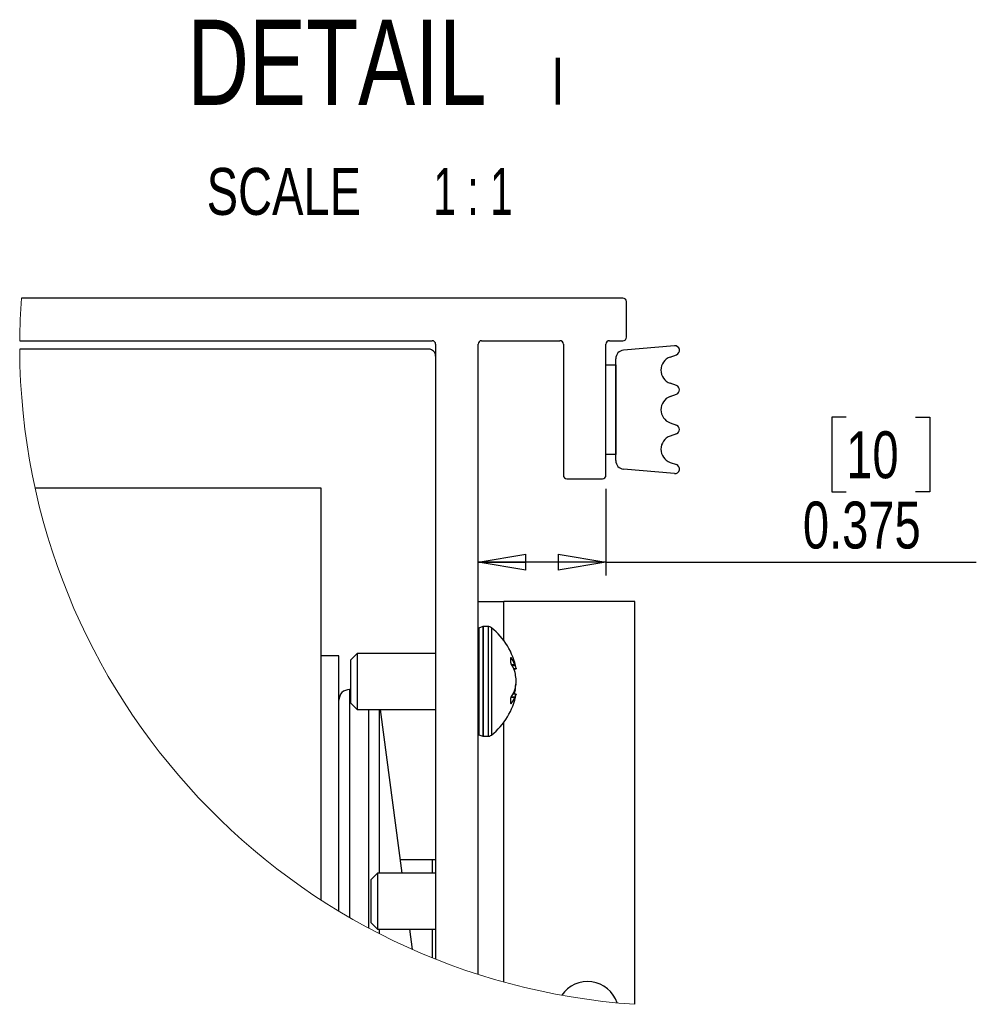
# Paper-space layout 'P3m-LR' of a CAD drawing. Header units: inches. Extents: x 0.3 to 33.8, y 0.2 to 21.7.
# Tile 23 of 56: x 16.7 to 19.5, y 4.7 to 7.6. Entities that reach past the tile are written whole.
import ezdxf

# ---------------------------------------------------------------- set-up
doc = ezdxf.new("R2010")
doc.units = ezdxf.units.IN
doc.header["$MEASUREMENT"] = 0
doc.layers.add('BORDERS', color=7, linetype='Continuous')
doc.styles.add('SLDTEXTSTYLE0', font='TXT', dxfattribs={"width": 0.75})
doc.styles.add('SLDTEXTSTYLE11', font='TXT', dxfattribs={"width": 0.65})
doc.dimstyles.new('SLDDIMSTYLE4', dxfattribs={"dimtxt": 0.137795, "dimasz": 0.14, "dimexe": 0, "dimexo": 0.0625, "dimgap": 0.034449, "dimtad": 1, "dimdec": 3, "dimrnd": 1e-09, "dimdsep": 46, "dimtxsty": 'SLDTEXTSTYLE0', "dimblk1": 'CLOSED', "dimblk2": 'CLOSED', "dimsah": 1, "dimcen": 0.09, "dimadec": 0, "dimazin": 2, "dimtfac": 1, "dimtdec": 3, "dimtofl": 0, "dimtmove": 0, "dimatfit": 3, "dimldrblk": 'CLOSED', "dimfxl": 0, "dimfrac": 2, "dimtolj": 1, "dimtzin": 12, "dimarcsym": 0})

# ---------------------------------------------------------------- blocks, each defined once
blk = doc.blocks.new('_Closed')
at = {"color": 0, "linetype": 'ByBlock', "lineweight": -2}
for p, q in [((-1, 0.166667), (0, 0)), ((-1, 0.166667), (-1, -0.166667)), ((0, 0), (-1, -0.166667)), ((0, 0), (-1, 0))]:
    blk.add_line(p, q, dxfattribs=at)
blk = doc.blocks.new('_D_35')
at = {"layer": 'BORDERS'}
for p, q in [((19.1555, 6.445), (19.1135, 6.445)), ((19.1135, 6.445), (19.1135, 6.2263)), ((19.3591, 6.445), (19.4011, 6.445)), ((19.4011, 6.445), (19.4011, 6.2263)), ((18.4501, 6.2354), (18.4501, 5.9807)), ((19.1135, 6.2263), (19.1555, 6.2263)), ((19.4011, 6.2263), (19.3591, 6.2263)), ((18.4501, 6.0201), (18.0751, 6.0201)), ((18.4501, 6.0201), (19.5373, 6.0201))]:
    blk.add_line(p, q, dxfattribs=at)
at = {"layer": 'BORDERS', "xscale": 0.14, "yscale": 0.14, "rotation": 180.0000000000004}
blk.add_blockref('_Closed', (18.0751, 6.0201), dxfattribs=at)
at = {"layer": 'BORDERS', "xscale": 0.14, "yscale": 0.14}
blk.add_blockref('_Closed', (18.4501, 6.0201), dxfattribs=at)
at = {"layer": 'BORDERS', "char_height": 0.1378, "attachment_point": 1, "style": 'SLDTEXTSTYLE0'}
for s, insert in [('10', (19.1555, 6.4039)), ('0.375', (19.0282, 6.1977))]:
    blk.add_mtext(s, dxfattribs=dict(at, insert=insert))
blk = doc.blocks.new('SW_NOTE_0_25')
at = {"layer": 'BORDERS', "color": 0, "attachment_point": 2}
for s, insert, char_height, style in [('DETAIL', (0.5117, 0.3223), 0.25, 'SLDTEXTSTYLE0'), ('I', (1.1605, 0.2105), 0.1378, 'SLDTEXTSTYLE0'), ('SCALE', (0.3561, -0.1128), 0.1378, 'SLDTEXTSTYLE0'), ('1 : 1', (0.9116, -0.1128), 0.1378, 'SLDTEXTSTYLE11')]:
    blk.add_mtext(s, dxfattribs=dict(at, insert=insert, char_height=char_height, style=style))

psp = doc.layouts.new('P3m-LR')

# ---------------------------------------------------------------- linework, layer by layer
at = {"color": 7, "linetype": 'Continuous', "lineweight": 25}
for p, q in [((18.50007, 6.79476), (16.73405, 6.79476)), ((18.51007, 6.67976), (18.51007, 6.78476)), ((16.72904, 6.66976), (17.94007, 6.66976)), ((17.95007, 6.65976), (17.95007, 4.85502)), ((18.07507, 4.81021), (18.07507, 6.65976)), ((18.08507, 6.66976), (18.31507, 6.66976)), ((18.32507, 6.65976), (18.32507, 6.27476)), ((18.45007, 6.27476), (18.45007, 6.65976)), ((18.46007, 6.66976), (18.50007, 6.66976)), ((18.65115, 6.65471), (18.50164, 6.64163)), ((17.93007, 6.64476), (16.72901, 6.64476)), ((18.47882, 6.31779), (18.47882, 6.61672)), ((18.63829, 6.62178), (18.65694, 6.62857)), ((18.45007, 6.59851), (18.47882, 6.59851)), ((18.47882, 6.59851), (18.47882, 6.33601)), ((18.65694, 6.53794), (18.63829, 6.54473)), ((18.63829, 6.50578), (18.65694, 6.51257)), ((18.63829, 6.42873), (18.65694, 6.42194)), ((18.65694, 6.39657), (18.63829, 6.38978)), ((18.47882, 6.33601), (18.45007, 6.33601)), ((18.63829, 6.31273), (18.65694, 6.30594)), ((18.65115, 6.27981), (18.50164, 6.29289)), ((18.33507, 6.26476), (18.44007, 6.26476)), ((17.61413, 6.23669), (16.77464, 6.23669)), ((17.61413, 5.02833), (17.61413, 6.23669)), ((18.07507, 5.90476), (18.15007, 5.90476)), ((18.53507, 5.90476), (18.15007, 5.90476)), ((18.15007, 5.79003), (18.15007, 5.90476)), ((18.53507, 4.72234), (18.53507, 5.90476)), ((18.08835, 5.83056), (18.07719, 5.8265)), ((18.07719, 5.8265), (18.07719, 5.56431)), ((18.08835, 5.83056), (18.08835, 5.56157)), ((18.10382, 5.83076), (18.08945, 5.83076)), ((18.08945, 5.83076), (18.08945, 5.56144)), ((18.10382, 5.83076), (18.10382, 5.56144)), ((18.11381, 5.82729), (18.11381, 5.56378)), ((17.7196, 5.75176), (17.70007, 5.73223)), ((17.95007, 5.75176), (17.7196, 5.75176)), ((17.7196, 5.75176), (17.7196, 5.61459)), ((17.66587, 5.74456), (17.61413, 5.74456)), ((17.66587, 4.99601), (17.66587, 5.74456)), ((17.70007, 5.73223), (17.70007, 5.62773)), ((18.17122, 5.72487), (18.17122, 5.73935)), ((18.17339, 5.7195), (18.18173, 5.72022)), ((18.18324, 5.71674), (18.17524, 5.71605)), ((18.17917, 5.70781), (18.18623, 5.70861)), ((18.17978, 5.70639), (18.18651, 5.70716)), ((18.18173, 5.72022), (18.18324, 5.71674)), ((18.18324, 5.69623), (18.18173, 5.70151)), ((17.70007, 5.64613), (17.69737, 5.64613)), ((17.69737, 5.64613), (17.69737, 4.97743)), ((18.18173, 5.638), (18.17963, 5.63788)), ((18.18173, 5.64266), (18.18324, 5.64764)), ((18.18324, 5.64329), (18.18173, 5.638)), ((18.18623, 5.66197), (18.18579, 5.66198)), ((17.70007, 5.62773), (17.70007, 5.60729)), ((17.70007, 5.60729), (17.7196, 5.58776)), ((17.7196, 5.61459), (17.7196, 5.58776)), ((18.17122, 5.6051), (18.17122, 5.62102)), ((18.18173, 5.62209), (18.1716, 5.62302)), ((18.17327, 5.626), (18.18324, 5.62508)), ((18.18623, 5.63147), (18.17697, 5.63252)), ((18.18651, 5.63235), (18.17742, 5.63339)), ((18.18324, 5.62508), (18.18173, 5.62209)), ((17.7196, 5.58776), (17.95007, 5.58776)), ((17.75276, 5.58776), (17.75276, 4.94664)), ((17.78398, 5.58776), (17.78398, 5.10726)), ((17.85226, 5.10726), (17.78812, 5.58776)), ((18.17124, 5.60515), (18.1721, 5.60503)), ((18.07719, 5.56431), (18.07719, 5.51301)), ((18.08835, 5.56157), (18.08835, 5.50895)), ((18.08945, 5.56144), (18.08945, 5.50876)), ((18.10382, 5.56144), (18.10382, 5.50876)), ((18.11381, 5.56378), (18.11381, 5.51223)), ((18.15007, 4.78785), (18.15007, 5.54948)), ((18.07719, 5.51301), (18.08835, 5.50895)), ((18.08945, 5.50876), (18.10382, 5.50876)), ((17.94007, 5.14626), (17.84705, 5.14626)), ((17.94007, 5.14626), (17.94007, 5.10726)), ((17.95007, 5.14613), (17.94007, 5.14613)), ((17.7796, 5.10726), (17.76007, 5.08773)), ((17.76007, 5.08773), (17.76007, 5.03573)), ((17.95007, 5.10726), (17.7796, 5.10726)), ((17.7796, 5.10726), (17.7796, 5.03901)), ((17.76007, 5.03573), (17.76007, 4.96279)), ((17.7796, 5.03901), (17.7796, 4.94326)), ((17.76007, 4.96279), (17.7796, 4.94326)), ((17.7796, 4.94326), (17.95007, 4.94326)), ((17.78398, 4.94326), (17.78398, 4.93032)), ((17.88211, 4.88356), (17.87414, 4.94326)), ((17.94007, 4.94326), (17.94007, 4.85903))]:
    psp.add_line(p, q, dxfattribs=at)
at = {"color": 7, "linetype": 'Continuous', "lineweight": 25, "flags": 128}
psp.add_lwpolyline([(18.18173, 5.638), (18.18073, 5.63543), (18.17978, 5.63312)], dxfattribs=at)
at = {"color": 7, "linetype": 'Continuous', "lineweight": 18}
for centre, start, end in [((18.66583, 6.65476), 175.85489, 179.55626), ((18.66582, 6.65476), 180.29583, 266.12919)]:
    psp.add_arc(centre, 1.93684, start, end, dxfattribs=at)
at = {"color": 7, "linetype": 'Continuous', "lineweight": 25}
for centre, radius, start, end in [((18.50007, 6.78476), 0.01, 359.99987, 90.00013), ((18.50007, 6.67976), 0.01, 269.99987, 0.00013), ((17.94007, 6.65976), 0.01, 359.99891, 89.99983), ((18.08507, 6.65976), 0.01, 89.99903, 180.00181), ((18.31507, 6.65976), 0.01, 359.99819, 90.00097), ((18.46007, 6.65976), 0.01, 89.99987, 180.00181), ((18.65232, 6.64126), 0.0135, 290.00003, 95.00045), ((17.93007, 6.62476), 0.02, 0.00023, 90.0004), ((18.50382, 6.61672), 0.025, 95.00011, 180.00003), ((18.65232, 6.58326), 0.041, 110.00015, 249.99985), ((18.65232, 6.52526), 0.0135, 290.00071, 69.99929), ((18.65232, 6.46726), 0.041, 110.00015, 249.99985), ((18.65232, 6.40926), 0.0135, 290.00071, 69.99929), ((18.65232, 6.35126), 0.041, 110.00005, 249.99995), ((18.50382, 6.31779), 0.025, 179.99939, 265.00048), ((18.65232, 6.29326), 0.0135, 264.99955, 69.99997), ((18.33507, 6.27476), 0.01, 179.99903, 270.00097), ((18.44007, 6.27476), 0.01, 270.00046, 359.99954), ((18.07829, 5.82348), 0.00322, 109.99588, 180.00406), ((18.08945, 5.82753), 0.00323, 90.01586, 109.98356), ((18.10382, 5.81466), 0.0161, 51.66736, 89.9978), ((17.98925, 5.66976), 0.20083, 10.81364, 51.66582), ((18.0736, 5.67703), 0.11643, 21.77329, 32.2296), ((18.05298, 5.65274), 0.13768, 20.74699, 30.09683), ((18.14865, 5.69939), 0.0387, 13.78238, 26.63467), ((18.00504, 5.65811), 0.18223, 6.12055, 12.07403), ((18.01744, 5.68446), 0.16984, 347.4811, 353.63953), ((17.69737, 5.61464), 0.0315, 90.00034, 179.9998), ((18.06858, 5.68961), 0.1225, 327.67139, 337.46383), ((18.00504, 5.6814), 0.18223, 347.92597, 353.87945), ((17.98925, 5.66976), 0.20083, 308.33421, 349.15721), ((18.08952, 5.6629), 0.10084, 324.97374, 336.124), ((18.16111, 5.63934), 0.02633, 327.19651, 342.59148), ((18.07829, 5.51604), 0.00322, 179.99855, 250.00412), ((18.08945, 5.51197), 0.00322, 249.98707, 270.01352), ((18.10382, 5.52486), 0.0161, 269.99928, 308.33556), ((18.39589, 4.69796), 0.0914, 18.25841, 146.03312), ((18.39589, 4.69796), 0.0914, 18.25841, 146.03312)]:
    psp.add_arc(centre, radius, start, end, dxfattribs=at)
for points, knots in [([(18.17122, 5.73935), (18.17121, 5.73947), (18.1712, 5.73966), (18.17146, 5.73986), (18.17175, 5.73961), (18.17194, 5.73937), (18.17206, 5.73918), (18.1721, 5.73913)], [0, 0, 0, 0, 0.2302312, 0.3570432, 0.5422874, 0.8736549, 1, 1, 1, 1]), ([(18.1721, 5.72178), (18.17198, 5.72202), (18.17172, 5.72251), (18.17146, 5.7233), (18.17126, 5.7241), (18.17123, 5.72462), (18.17122, 5.72487)], [0, 0, 0, 0, 0.2422353, 0.5106622, 0.7720085, 1, 1, 1, 1]), ([(18.18623, 5.70861), (18.18648, 5.70775), (18.18674, 5.70682), (18.18651, 5.70731), (18.18649, 5.70734)], [0, 0, 0, 0, 0.9283594, 1, 1, 1, 1]), ([(18.18623, 5.66564), (18.18637, 5.66731), (18.18664, 5.6707), (18.18651, 5.67468), (18.18629, 5.67697), (18.18623, 5.67754)], [0, 0, 0, 0, 0.4211767, 0.8568852, 1, 1, 1, 1]), ([(18.17122, 5.62102), (18.17123, 5.62126), (18.17125, 5.62175), (18.17142, 5.62249), (18.17165, 5.62323), (18.1719, 5.62377), (18.17206, 5.62404), (18.1721, 5.6241)], [0, 0, 0, 0, 0.2167808, 0.4551607, 0.7016705, 0.9367638, 1, 1, 1, 1]), ([(18.18623, 5.6309), (18.18647, 5.63171), (18.18675, 5.63272), (18.18634, 5.63188), (18.18628, 5.63162), (18.18623, 5.63147)], [0, 0, 0, 0, 0.6197865, 0.7737971, 1, 1, 1, 1]), ([(18.1721, 5.60503), (18.172, 5.60489), (18.17184, 5.60468), (18.17148, 5.60443), (18.1712, 5.60472), (18.17121, 5.60495), (18.17122, 5.6051)], [0, 0, 0, 0, 0.3435225, 0.5487111, 0.7108993, 1, 1, 1, 1])]:
    psp.add_open_spline(points, degree=3, knots=knots, dxfattribs=at)

# ---------------------------------------------------------------- block references
at = {"layer": 'BORDERS'}
psp.add_blockref('SW_NOTE_0_25', (17.1484, 7.28942), dxfattribs=at)

# ---------------------------------------------------------------- dimensions: what is measured, and where the dimension line sits
dim = psp.add_linear_dim(base=(18.07507, 6.02009), p1=(18.45007, 6.27476), p2=(18.07507, 6.65976), dimstyle='SLDDIMSTYLE4', dxfattribs=at)
dim.commit()
dim.dimension.update_dxf_attribs({"geometry": '_D_35', "text_midpoint": (19.25729, 6.02009), "dimtype": 160})

doc.saveas('drawing.dxf')
